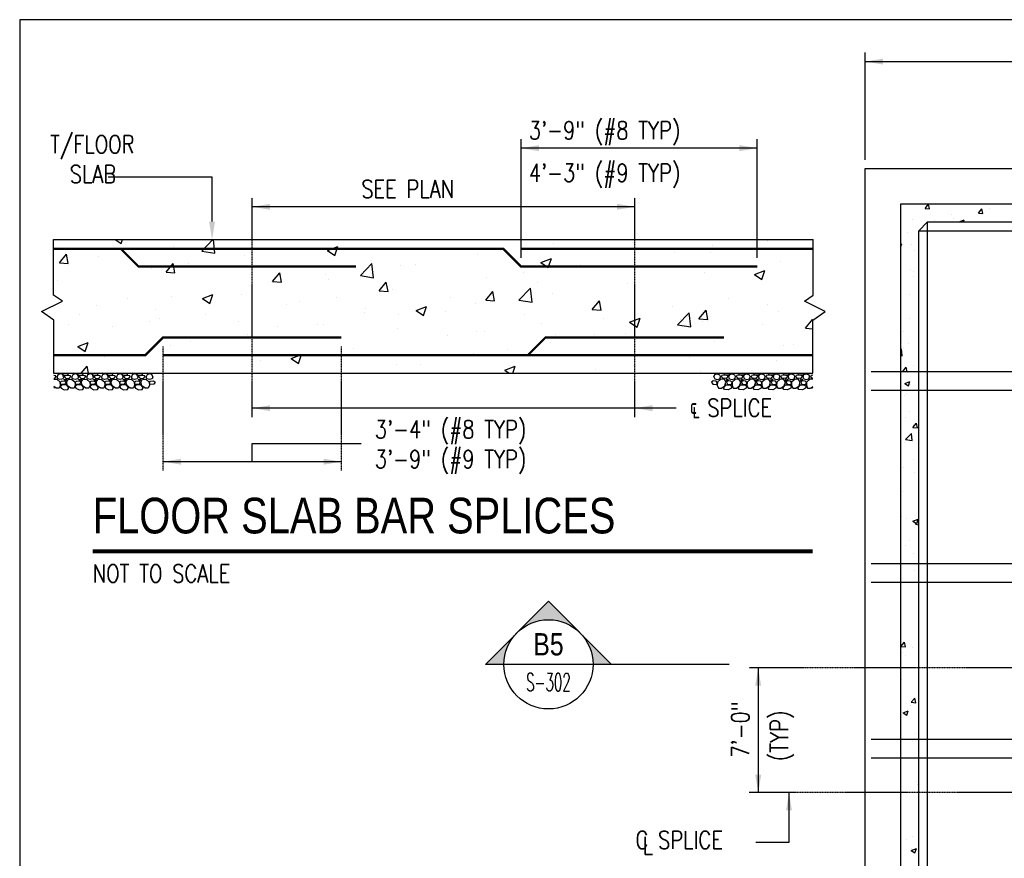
# Model space of a CAD drawing. Header units: inches. Extents: x -9715 to 32893, y -15613 to -1138.
# Tile 47 of 256: x 3448 to 4110, y -8143 to -7579. Entities that reach past the tile are written whole.
import ezdxf
from ezdxf.enums import TextEntityAlignment as Align

# ---------------------------------------------------------------- set-up
doc = ezdxf.new("R2010")
doc.units = ezdxf.units.IN
doc.header["$MEASUREMENT"] = 0
doc.linetypes.add('CENTER2', pattern=[1.125, 0.75, -0.125, 0.125, -0.125])
doc.linetypes.add('HIDDEN', pattern=[0.375, 0.25, -0.125])
doc.layers.get('0').update_dxf_attribs({"color": 252})
doc.layers.get('DEFPOINTS').update_dxf_attribs({"color": 11})
for name, color, linetype in [('A-Anno-Symb', 2, 'Continuous'), ('S-ANNO-DIMS', 2, 'Continuous'), ('S-ANNO-SYMB', 2, 'Continuous'), ('S-ANNO-TEXT', 2, 'Continuous'), ('S-FNDN', 7, 'Continuous'), ('S-FNDN-FTNG-REBAR', 5, 'Continuous'), ('S-FNDN-PATT', 8, 'Continuous')]:
    doc.layers.add(name, color=color, linetype=linetype)
doc.styles.add('125', font='romans.shx', dxfattribs={"width": 0.8, "height": 2})
doc.styles.add('FT', font='ROMANS.shx', dxfattribs={"width": 0.8, "height": 0.125})
doc.styles.add('ROMANS', font='ROMANS.shx', dxfattribs={"width": 0.8})
doc.styles.add('TITTEXTL', font='swiss.ttf', dxfattribs={"width": 0.8})
doc.styles.add('TT', font='swiss.ttf', dxfattribs={"width": 0.8, "height": 0.25})

# ---------------------------------------------------------------- blocks, each defined once
blk = doc.blocks.new('*X683')
at = {"color": 0}
for p, q in [((557.69, 1790), (558.29, 1788.6)), ((557.8, 1790), (558.4, 1791.4)), ((558.4, 1791.4), (560, 1791.9)), ((560, 1791.9), (561.6, 1791.3)), ((561.4, 1792.27), (562.89, 1792.19)), ((561.6, 1791.3), (562.2, 1790)), ((561.7, 1788.6), (562.2, 1790)), ((562.9, 1792.22), (562.96, 1792.27)), ((562.9, 1790), (563.2, 1790.8)), ((564, 1788.82), (562.9, 1790.02)), ((565.11, 1790.99), (563.21, 1790.79)), ((564.91, 1791.3), (564.35, 1792.27)), ((567.39, 1791.12), (564.89, 1791.32)), ((567.1, 1790.5), (565.1, 1791)), ((567.2, 1790), (566.3, 1789)), ((567.2, 1790), (567.1, 1790.5)), ((569.51, 1792.19), (567.41, 1791.09)), ((567.69, 1790), (568.29, 1788.6)), ((567.8, 1790), (568.4, 1791.4)), ((568.4, 1791.4), (570, 1791.9)), ((569.52, 1792.27), (569.5, 1792.2)), ((570, 1791.9), (571.6, 1791.3)), ((571.4, 1792.27), (572.89, 1792.19)), ((571.6, 1791.3), (572.2, 1790)), ((571.7, 1788.6), (572.2, 1790)), ((572.9, 1792.22), (572.96, 1792.27)), ((572.9, 1790), (573.2, 1790.8)), ((574, 1788.82), (572.9, 1790.02)), ((575.11, 1790.99), (573.21, 1790.79)), ((574.91, 1791.3), (574.35, 1792.27)), ((577.39, 1791.12), (574.89, 1791.32)), ((577.1, 1790.5), (575.1, 1791)), ((577.2, 1790), (576.3, 1789)), ((577.2, 1790), (577.1, 1790.5)), ((579.51, 1792.19), (577.41, 1791.09)), ((577.69, 1790), (578.29, 1788.6)), ((577.8, 1790), (578.4, 1791.4)), ((578.4, 1791.4), (580, 1791.9)), ((579.52, 1792.27), (579.5, 1792.2)), ((580, 1791.9), (581.6, 1791.3)), ((581.4, 1792.27), (582.89, 1792.19)), ((581.6, 1791.3), (582.2, 1790)), ((581.7, 1788.6), (582.2, 1790)), ((582.9, 1792.22), (582.96, 1792.27)), ((582.9, 1790), (583.2, 1790.8)), ((584, 1788.82), (582.9, 1790.02)), ((585.11, 1790.99), (583.21, 1790.79)), ((584.91, 1791.3), (584.35, 1792.27)), ((587.39, 1791.12), (584.89, 1791.32)), ((587.1, 1790.5), (585.1, 1791)), ((587.2, 1790), (586.3, 1789)), ((587.2, 1790), (587.1, 1790.5)), ((589.51, 1792.19), (587.41, 1791.09)), ((587.69, 1790), (588.29, 1788.6)), ((587.8, 1790), (588.4, 1791.4)), ((588.4, 1791.4), (590, 1791.9)), ((589.52, 1792.27), (589.5, 1792.2)), ((590, 1791.9), (591.6, 1791.3)), ((591.4, 1792.27), (592.89, 1792.19)), ((591.6, 1791.3), (592.2, 1790)), ((591.7, 1788.6), (592.2, 1790)), ((592.9, 1792.22), (592.96, 1792.27)), ((592.9, 1790), (593.2, 1790.8)), ((594, 1788.82), (592.9, 1790.02)), ((595.11, 1790.99), (593.21, 1790.79)), ((594.91, 1791.3), (594.35, 1792.27)), ((597.39, 1791.12), (594.89, 1791.32)), ((597.1, 1790.5), (595.1, 1791)), ((597.2, 1790), (596.3, 1789)), ((597.2, 1790), (597.1, 1790.5)), ((599.51, 1792.19), (597.41, 1791.09)), ((597.69, 1790), (598.29, 1788.6)), ((597.8, 1790), (598.4, 1791.4)), ((598.4, 1791.4), (600, 1791.9)), ((599.52, 1792.27), (599.5, 1792.2)), ((600, 1791.9), (601.6, 1791.3)), ((601.4, 1792.27), (602.89, 1792.19)), ((601.6, 1791.3), (602.2, 1790)), ((601.7, 1788.6), (602.2, 1790)), ((602.9, 1792.22), (602.96, 1792.27)), ((602.9, 1790), (603.2, 1790.8)), ((604, 1788.82), (602.9, 1790.02)), ((605.11, 1790.99), (603.21, 1790.79)), ((604.91, 1791.3), (604.35, 1792.27)), ((607.39, 1791.12), (604.89, 1791.32)), ((607.1, 1790.5), (605.1, 1791)), ((607.2, 1790), (606.3, 1789)), ((607.2, 1790), (607.1, 1790.5)), ((609.51, 1792.19), (607.41, 1791.09)), ((607.69, 1790), (608.29, 1788.6)), ((607.8, 1790), (608.4, 1791.4)), ((608.4, 1791.4), (610, 1791.9)), ((609.52, 1792.27), (609.5, 1792.2)), ((610, 1791.9), (611.6, 1791.3)), ((611.4, 1792.27), (612.89, 1792.19)), ((611.6, 1791.3), (612.2, 1790)), ((611.7, 1788.6), (612.2, 1790)), ((612.9, 1792.22), (612.96, 1792.27)), ((612.9, 1790), (613.2, 1790.8)), ((614, 1788.82), (612.9, 1790.02)), ((615.11, 1790.99), (613.21, 1790.79)), ((614.91, 1791.3), (614.35, 1792.27)), ((617.39, 1791.12), (614.89, 1791.32)), ((617.1, 1790.5), (615.1, 1791)), ((617.2, 1790), (616.3, 1789)), ((617.2, 1790), (617.1, 1790.5)), ((619.51, 1792.19), (617.41, 1791.09)), ((617.69, 1790), (618.29, 1788.6)), ((617.8, 1790), (618.4, 1791.4)), ((618.4, 1791.4), (620, 1791.9)), ((619.52, 1792.27), (619.5, 1792.2)), ((620, 1791.9), (621.6, 1791.3)), ((621.4, 1792.27), (622.89, 1792.19)), ((621.6, 1791.3), (622.2, 1790)), ((621.7, 1788.6), (622.2, 1790)), ((622.9, 1792.22), (622.96, 1792.27)), ((622.9, 1790), (623.2, 1790.8)), ((624, 1788.82), (622.9, 1790.02)), ((624.32, 1790.91), (623.21, 1790.79)), ((557.2, 1787.2), (556.2, 1786.2)), ((556.2, 1786.2), (557, 1785)), ((557, 1785), (559.5, 1784.7)), ((559.21, 1786.91), (557.21, 1787.21)), ((558.29, 1788.59), (559.99, 1788.09)), ((560.01, 1786.18), (559.21, 1786.88)), ((559.5, 1784.7), (560, 1785.6)), ((559.99, 1784.21), (560.79, 1782.31)), ((560.1, 1786.3), (560, 1784.2)), ((560, 1785.6), (560, 1786.2)), ((560.01, 1788.09), (561.71, 1788.59)), ((562.4, 1788.4), (560.1, 1786.3)), ((564.8, 1788.19), (562.4, 1788.39)), ((562.9, 1782.22), (565.1, 1783.92)), ((566.29, 1789.01), (563.99, 1788.81)), ((564.2, 1782.5), (566, 1784.5)), ((565.91, 1786.4), (564.81, 1788.2)), ((565.1, 1783.9), (565.9, 1786.4)), ((566.5, 1788.39), (565.8, 1788.09)), ((565.8, 1788.1), (566.2, 1787.1)), ((566, 1784.5), (568.6, 1784.5)), ((566.19, 1787.1), (567.69, 1788)), ((567.2, 1787.2), (566.2, 1786.2)), ((566.2, 1786.2), (567, 1785)), ((567.7, 1788), (566.5, 1788.4)), ((567, 1785), (569.5, 1784.7)), ((569.21, 1786.91), (567.21, 1787.21)), ((568.29, 1788.59), (569.99, 1788.09)), ((568.6, 1784.52), (569.9, 1783.62)), ((570.01, 1786.18), (569.21, 1786.88)), ((569.5, 1784.7), (570, 1785.6)), ((569.9, 1783.6), (569.5, 1782.2)), ((569.99, 1784.21), (570.79, 1782.31)), ((570.1, 1786.3), (570, 1784.2)), ((570, 1785.6), (570, 1786.2)), ((570.01, 1788.09), (571.71, 1788.59)), ((572.4, 1788.4), (570.1, 1786.3)), ((574.8, 1788.19), (572.4, 1788.39)), ((572.9, 1782.22), (575.1, 1783.92)), ((576.29, 1789.01), (573.99, 1788.81)), ((574.2, 1782.5), (576, 1784.5)), ((575.91, 1786.4), (574.81, 1788.2)), ((575.1, 1783.9), (575.9, 1786.4)), ((576.5, 1788.39), (575.8, 1788.09)), ((575.8, 1788.1), (576.2, 1787.1)), ((576, 1784.5), (578.6, 1784.5)), ((576.19, 1787.1), (577.69, 1788)), ((577.2, 1787.2), (576.2, 1786.2)), ((576.2, 1786.2), (577, 1785)), ((577.7, 1788), (576.5, 1788.4)), ((577, 1785), (579.5, 1784.7)), ((579.21, 1786.91), (577.21, 1787.21)), ((578.29, 1788.59), (579.99, 1788.09)), ((578.6, 1784.52), (579.9, 1783.62)), ((580.01, 1786.18), (579.21, 1786.88)), ((579.5, 1784.7), (580, 1785.6)), ((579.9, 1783.6), (579.5, 1782.2)), ((579.99, 1784.21), (580.79, 1782.31)), ((580.1, 1786.3), (580, 1784.2)), ((580, 1785.6), (580, 1786.2)), ((580.01, 1788.09), (581.71, 1788.59)), ((582.4, 1788.4), (580.1, 1786.3)), ((584.8, 1788.19), (582.4, 1788.39)), ((582.9, 1782.22), (585.1, 1783.92)), ((586.29, 1789.01), (583.99, 1788.81)), ((584.2, 1782.5), (586, 1784.5)), ((585.91, 1786.4), (584.81, 1788.2)), ((585.1, 1783.9), (585.9, 1786.4)), ((586.5, 1788.39), (585.8, 1788.09)), ((585.8, 1788.1), (586.2, 1787.1)), ((586, 1784.5), (588.6, 1784.5)), ((586.19, 1787.1), (587.69, 1788)), ((587.2, 1787.2), (586.2, 1786.2)), ((586.2, 1786.2), (587, 1785)), ((587.7, 1788), (586.5, 1788.4)), ((587, 1785), (589.5, 1784.7)), ((589.21, 1786.91), (587.21, 1787.21)), ((588.29, 1788.59), (589.99, 1788.09)), ((588.6, 1784.52), (589.9, 1783.62)), ((590.01, 1786.18), (589.21, 1786.88)), ((589.5, 1784.7), (590, 1785.6)), ((589.9, 1783.6), (589.5, 1782.2)), ((589.99, 1784.21), (590.79, 1782.31)), ((590.1, 1786.3), (590, 1784.2)), ((590, 1785.6), (590, 1786.2)), ((590.01, 1788.09), (591.71, 1788.59)), ((592.4, 1788.4), (590.1, 1786.3)), ((594.8, 1788.19), (592.4, 1788.39)), ((592.9, 1782.22), (595.1, 1783.92)), ((596.29, 1789.01), (593.99, 1788.81)), ((594.2, 1782.5), (596, 1784.5)), ((595.91, 1786.4), (594.81, 1788.2)), ((595.1, 1783.9), (595.9, 1786.4)), ((596.5, 1788.39), (595.8, 1788.09)), ((595.8, 1788.1), (596.2, 1787.1)), ((596, 1784.5), (598.6, 1784.5)), ((596.19, 1787.1), (597.69, 1788)), ((597.2, 1787.2), (596.2, 1786.2)), ((596.2, 1786.2), (597, 1785)), ((597.7, 1788), (596.5, 1788.4)), ((597, 1785), (599.5, 1784.7)), ((599.21, 1786.91), (597.21, 1787.21)), ((598.29, 1788.59), (599.99, 1788.09)), ((598.6, 1784.52), (599.9, 1783.62)), ((600.01, 1786.18), (599.21, 1786.88)), ((599.5, 1784.7), (600, 1785.6)), ((599.9, 1783.6), (599.5, 1782.2)), ((599.99, 1784.21), (600.79, 1782.31)), ((600.1, 1786.3), (600, 1784.2)), ((600, 1785.6), (600, 1786.2)), ((600.01, 1788.09), (601.71, 1788.59)), ((602.4, 1788.4), (600.1, 1786.3)), ((604.8, 1788.19), (602.4, 1788.39)), ((602.9, 1782.22), (605.1, 1783.92)), ((606.29, 1789.01), (603.99, 1788.81)), ((604.2, 1782.5), (606, 1784.5)), ((605.91, 1786.4), (604.81, 1788.2)), ((605.1, 1783.9), (605.9, 1786.4)), ((606.5, 1788.39), (605.8, 1788.09)), ((605.8, 1788.1), (606.2, 1787.1)), ((606, 1784.5), (608.6, 1784.5)), ((606.2, 1787.1), (607.7, 1788)), ((607.2, 1787.2), (606.2, 1786.2)), ((606.2, 1786.2), (607, 1785)), ((607.7, 1788), (606.5, 1788.4)), ((607, 1785), (609.5, 1784.7)), ((609.21, 1786.91), (607.21, 1787.21)), ((608.29, 1788.59), (609.99, 1788.09)), ((608.6, 1784.52), (609.9, 1783.62)), ((610.01, 1786.18), (609.21, 1786.88)), ((609.5, 1784.7), (610, 1785.6)), ((609.9, 1783.6), (609.5, 1782.2)), ((609.99, 1784.21), (610.79, 1782.31)), ((610.1, 1786.3), (610, 1784.2)), ((610, 1785.6), (610, 1786.2)), ((610.01, 1788.09), (611.71, 1788.59)), ((612.4, 1788.4), (610.1, 1786.3)), ((614.8, 1788.19), (612.4, 1788.39)), ((612.9, 1782.22), (615.1, 1783.92)), ((616.29, 1789.01), (613.99, 1788.81)), ((614.2, 1782.5), (616, 1784.5)), ((615.91, 1786.4), (614.81, 1788.2)), ((615.1, 1783.9), (615.9, 1786.4)), ((616.5, 1788.39), (615.8, 1788.09)), ((615.8, 1788.1), (616.2, 1787.1)), ((616, 1784.5), (618.6, 1784.5)), ((616.2, 1787.1), (617.7, 1788)), ((617.2, 1787.2), (616.2, 1786.2)), ((616.2, 1786.2), (617, 1785)), ((617.7, 1788), (616.5, 1788.4)), ((617, 1785), (619.5, 1784.7)), ((619.21, 1786.91), (617.21, 1787.21)), ((618.29, 1788.59), (619.99, 1788.09)), ((618.6, 1784.52), (619.9, 1783.62)), ((620.01, 1786.18), (619.21, 1786.88)), ((619.5, 1784.7), (620, 1785.6)), ((619.9, 1783.6), (619.5, 1782.2)), ((619.99, 1784.21), (620.79, 1782.31)), ((620.1, 1786.3), (620, 1784.2)), ((620, 1785.6), (620, 1786.2)), ((620.01, 1788.09), (621.71, 1788.59)), ((622.4, 1788.4), (620.1, 1786.3)), ((624.32, 1788.23), (622.4, 1788.39)), ((622.9, 1782.22), (624.32, 1783.32)), ((624.32, 1788.84), (623.99, 1788.81)), ((624.2, 1782.5), (624.32, 1782.63)), ((560.79, 1782.29), (562.89, 1782.19)), ((564.91, 1781.3), (564.21, 1782.5)), ((567.39, 1781.12), (564.89, 1781.32)), ((569.51, 1782.19), (567.41, 1781.09)), ((570.79, 1782.29), (572.89, 1782.19)), ((574.91, 1781.3), (574.21, 1782.5)), ((577.39, 1781.12), (574.89, 1781.32)), ((579.51, 1782.19), (577.41, 1781.09)), ((580.79, 1782.29), (582.89, 1782.19)), ((584.91, 1781.3), (584.21, 1782.5)), ((587.39, 1781.12), (584.89, 1781.32)), ((589.51, 1782.19), (587.41, 1781.09)), ((590.79, 1782.29), (592.89, 1782.19)), ((594.91, 1781.3), (594.21, 1782.5)), ((597.39, 1781.12), (594.89, 1781.32)), ((599.51, 1782.19), (597.41, 1781.09)), ((600.79, 1782.29), (602.89, 1782.19)), ((604.91, 1781.3), (604.21, 1782.5)), ((607.39, 1781.12), (604.89, 1781.32)), ((609.51, 1782.19), (607.41, 1781.09)), ((610.79, 1782.29), (612.89, 1782.19)), ((614.91, 1781.3), (614.21, 1782.5)), ((617.39, 1781.12), (614.89, 1781.32)), ((619.51, 1782.19), (617.41, 1781.09)), ((620.79, 1782.29), (622.89, 1782.19)), ((624.32, 1782.31), (624.21, 1782.5))]:
    blk.add_line(p, q, dxfattribs=at)
blk = doc.blocks.new('*X684')
at = {"color": 0}
for p, q in [((236.66, 1996.36), (240.79, 1993.58)), ((240.79, 1993.58), (241.72, 1996.36)), ((294.98, 1988.59), (302.43, 1996.36)), ((303.87, 1987.21), (302.81, 1996.36)), ((675.77, 1995.79), (675.77, 1995.79)), ((276.05, 1991.42), (276.05, 1991.42)), ((294.98, 1988.59), (303.87, 1987.21)), ((379.53, 1988.92), (386.53, 1991.61)), ((379.53, 1988.92), (384.5, 1985.57)), ((384.5, 1985.57), (386.53, 1991.61)), ((387.04, 1993.76), (387.04, 1993.76)), ((496.99, 1989.53), (496.99, 1989.53)), ((531.91, 1993.61), (531.91, 1993.61)), ((585.03, 1994.54), (585.03, 1994.54)), ((637.9, 1990.8), (637.9, 1990.8)), ((638.41, 1992.29), (638.41, 1992.29)), ((691.8, 1990.03), (691.8, 1990.03)), ((199.18, 1980.72), (204, 1986.46)), ((205.16, 1980.19), (204, 1986.46)), ((225.54, 1985.01), (225.54, 1985.01)), ((323.89, 1985.44), (323.89, 1985.44)), ((480.56, 1986.56), (480.56, 1986.56)), ((523.24, 1980.91), (530.24, 1983.6)), ((528.21, 1977.56), (530.24, 1983.6)), ((612.86, 1987.51), (612.86, 1987.51)), ((637.59, 1987.6), (637.59, 1987.6)), ((199.18, 1980.72), (205.16, 1980.19)), ((260.98, 1977.16), (260.98, 1977.16)), ((270.91, 1974.44), (275.73, 1980.19)), ((276.88, 1973.92), (275.73, 1980.19)), ((286.02, 1980.46), (286.02, 1980.46)), ((401.7, 1972.04), (409.49, 1980.15)), ((410.6, 1970.66), (409.49, 1980.15)), ((428.62, 1979.07), (428.62, 1979.07)), ((438.67, 1979.52), (438.67, 1979.52)), ((523.24, 1980.91), (528.21, 1977.56)), ((549.71, 1979.19), (549.71, 1979.19)), ((579.27, 1977.59), (579.27, 1977.59)), ((666.95, 1972.91), (673.95, 1975.59)), ((671.93, 1969.55), (673.95, 1975.59)), ((684.48, 1981.26), (684.48, 1981.26)), ((197.83, 1968.85), (197.83, 1968.85)), ((270.91, 1974.44), (276.88, 1973.92)), ((342.63, 1968.17), (347.45, 1973.91)), ((342.63, 1968.17), (348.61, 1967.64)), ((348.61, 1967.64), (347.45, 1973.91)), ((378.11, 1972.67), (378.11, 1972.67)), ((380.35, 1969.51), (380.35, 1969.51)), ((401.7, 1972.04), (410.6, 1970.66)), ((486.8, 1970.91), (486.8, 1970.91)), ((511.83, 1974.21), (511.83, 1974.21)), ((633.14, 1974.22), (633.14, 1974.22)), ((666.95, 1972.91), (671.93, 1969.55)), ((326.77, 1965.62), (326.77, 1965.62)), ((414.36, 1961.89), (419.18, 1967.64)), ((414.36, 1961.89), (420.33, 1961.37)), ((420.34, 1961.37), (419.18, 1967.64)), ((423.64, 1962.6), (423.64, 1962.6)), ((508.43, 1955.48), (516.22, 1963.6)), ((517.32, 1954.1), (516.22, 1963.6)), ((520.95, 1967.57), (520.95, 1967.57)), ((581.2, 1966.72), (581.2, 1966.72)), ((245.26, 1956.98), (245.26, 1956.98)), ((274.83, 1958.13), (274.83, 1958.13)), ((295.5, 1956.67), (302.51, 1959.36)), ((295.5, 1956.67), (300.48, 1953.31)), ((300.48, 1953.31), (302.51, 1959.36)), ((322.03, 1959.5), (322.03, 1959.5)), ((385.77, 1957.61), (385.77, 1957.61)), ((462.63, 1957.56), (462.63, 1957.56)), ((486.08, 1955.62), (490.9, 1961.36)), ((486.08, 1955.62), (492.06, 1955.09)), ((492.06, 1955.09), (490.91, 1961.36)), ((508.43, 1955.48), (517.32, 1954.11)), ((530.69, 1960.32), (530.69, 1960.32)), ((557.81, 1949.34), (562.63, 1955.09)), ((563.79, 1948.82), (562.63, 1955.09)), ((649.46, 1956.35), (649.46, 1956.35)), ((224.32, 1951.72), (224.32, 1951.72)), ((263.72, 1949.49), (263.72, 1949.49)), ((298.65, 1954.72), (298.65, 1954.72)), ((352.03, 1952.47), (352.03, 1952.47)), ((360.74, 1954.32), (360.74, 1954.32)), ((405.41, 1950.21), (405.41, 1950.21)), ((439.22, 1948.66), (446.22, 1951.35)), ((439.22, 1948.66), (444.19, 1945.31)), ((444.19, 1945.31), (446.22, 1951.35)), ((479.35, 1953.28), (479.35, 1953.28)), ((557.81, 1949.34), (563.79, 1948.82)), ((611.59, 1951.36), (611.59, 1951.36)), ((629.54, 1943.07), (634.36, 1948.81)), ((635.51, 1942.54), (634.36, 1948.81)), ((675.78, 1952.6), (675.78, 1952.6)), ((212.97, 1945.8), (212.97, 1945.8)), ((266.35, 1943.54), (266.35, 1943.54)), ((297.58, 1946), (297.58, 1946)), ((404.31, 1947.55), (404.31, 1947.55)), ((427.41, 1945.78), (427.41, 1945.78)), ((458.79, 1947.96), (458.79, 1947.96)), ((512.18, 1945.7), (512.18, 1945.7)), ((565.56, 1943.44), (565.56, 1943.44)), ((582.93, 1940.65), (589.93, 1943.34)), ((586.55, 1948.07), (586.55, 1948.07)), ((587.9, 1937.3), (589.93, 1943.34)), ((615.15, 1938.93), (622.94, 1947.05)), ((617.46, 1942.59), (617.46, 1942.59)), ((624.05, 1937.55), (622.94, 1947.05)), ((629.54, 1943.07), (635.51, 1942.54)), ((683.27, 1947.97), (683.27, 1947.97)), ((701.26, 1936.79), (706.08, 1942.54)), ((706.2, 1941.91), (706.08, 1942.54)), ((205.4, 1939.48), (205.4, 1939.48)), ((234.67, 1937.72), (234.67, 1937.72)), ((259.71, 1941.01), (259.71, 1941.01)), ((319.73, 1941.29), (319.73, 1941.29)), ((346, 1937.54), (346, 1937.54)), ((373.11, 1939.03), (373.11, 1939.03)), ((376.9, 1939.38), (376.9, 1939.38)), ((426.5, 1936.78), (426.5, 1936.78)), ((523.4, 1939.75), (523.4, 1939.75)), ((582.93, 1940.65), (587.9, 1937.3)), ((615.15, 1938.93), (624.04, 1937.55)), ((618.94, 1941.19), (618.94, 1941.19)), ((631.92, 1940.93), (631.92, 1940.93)), ((672.32, 1938.93), (672.32, 1938.93)), ((701.26, 1936.79), (706.2, 1936.36)), ((325.55, 1932.34), (325.55, 1932.34)), ((460.49, 1931.47), (460.49, 1931.47)), ((479.88, 1934.52), (479.88, 1934.52)), ((485.53, 1934.77), (485.53, 1934.77)), ((533.26, 1932.27), (533.26, 1932.27)), ((559.14, 1932.58), (559.14, 1932.58)), ((579.98, 1933.43), (579.98, 1933.43)), ((586.64, 1930.01), (586.64, 1930.01)), ((211.48, 1924.42), (218.48, 1927.1)), ((211.48, 1924.42), (216.46, 1921.06)), ((216.46, 1921.06), (218.48, 1927.1)), ((273.61, 1924.84), (273.61, 1924.84)), ((287.68, 1927.53), (287.68, 1927.53)), ((397.34, 1923.16), (397.34, 1923.16)), ((500.82, 1922.57), (500.82, 1922.57)), ((529.47, 1927.03), (529.47, 1927.03)), ((640.02, 1927.76), (640.02, 1927.76)), ((686.31, 1925.22), (686.31, 1925.22)), ((693.41, 1925.5), (693.41, 1925.5)), ((223.1, 1918.44), (223.1, 1918.44)), ((229.36, 1917.52), (229.36, 1917.52)), ((355.19, 1916.41), (362.2, 1919.1)), ((355.19, 1916.41), (360.17, 1913.05)), ((359.46, 1918.17), (359.46, 1918.17)), ((360.17, 1913.05), (362.2, 1919.1)), ((478.13, 1919.99), (478.13, 1919.99)), ((623.15, 1916.91), (623.15, 1916.91)), ((213.78, 1906.36), (217.88, 1911.24)), ((218.78, 1906.36), (217.88, 1911.24)), ((334.43, 1914.87), (334.43, 1914.87)), ((426.19, 1912.49), (426.19, 1912.49)), ((442.51, 1912.56), (442.51, 1912.56)), ((498.91, 1908.4), (505.91, 1911.09)), ((504.32, 1906.36), (505.91, 1911.09)), ((560.25, 1908.63), (560.25, 1908.63)), ((585.28, 1911.92), (585.28, 1911.92)), ((682.05, 1914.68), (682.05, 1914.68)), ((271.27, 1906.56), (271.27, 1906.56)), ((498.91, 1908.4), (501.93, 1906.36)), ((630.71, 1907.64), (630.71, 1907.64))]:
    blk.add_line(p, q, dxfattribs=at)
blk = doc.blocks.new('*X687')
at = {"color": 0}
for p, q in [((794.98, 2002.6), (797.39, 2005.47)), ((794.98, 2002.6), (797.96, 2002.34)), ((797.97, 2002.33), (797.39, 2005.47)), ((830.84, 1999.46), (833.25, 2002.33)), ((833.83, 1999.2), (833.25, 2002.33)), ((838.28, 2002.2), (838.28, 2002.2)), ((786.64, 1994.93), (786.64, 1994.93)), ((812.6, 1998.68), (812.6, 1998.68)), ((813.84, 1995.98), (813.84, 1995.98)), ((817.83, 1993.65), (821.33, 1995)), ((820.86, 1993.59), (821.33, 1995)), ((830.84, 1999.46), (833.83, 1999.2)), ((832.77, 1998.47), (832.77, 1998.47)), ((801.32, 1994.33), (801.32, 1994.33)), ((817.83, 1993.65), (817.93, 1993.59)), ((783.23, 1986.52), (783.23, 1986.52)), ((778.69, 1978.63), (779.32, 1978.87)), ((778.69, 1977), (779.32, 1978.87)), ((786.03, 1978.28), (786.03, 1978.28)), ((788.16, 1974.61), (788.16, 1974.61)), ((785.42, 1961.64), (785.42, 1961.64)), ((787.41, 1960.29), (787.41, 1960.29)), ((787.53, 1956.54), (787.53, 1956.54)), ((784.81, 1944.99), (784.81, 1944.99)), ((784.2, 1928.35), (784.2, 1928.35)), ((790.24, 1934.42), (790.24, 1934.42)), ((780.16, 1919.59), (780.16, 1919.59)), ((780.29, 1909.01), (780.29, 1909.01)), ((783.6, 1911.7), (783.6, 1911.7)), ((778.69, 1907.71), (779.13, 1908.16)), ((778.69, 1903.57), (779.68, 1903.41)), ((779.68, 1903.41), (779.13, 1908.16)), ((779.93, 1892.91), (782.34, 1895.78)), ((782.92, 1892.64), (782.34, 1895.78)), ((787.26, 1896.97), (787.26, 1896.97)), ((779.93, 1892.91), (782.91, 1892.64)), ((782.99, 1895.06), (782.99, 1895.06)), ((781.33, 1884.88), (784.83, 1886.23)), ((781.33, 1884.88), (783.82, 1883.2)), ((783.82, 1883.2), (784.84, 1886.22)), ((785.43, 1884.3), (785.43, 1884.3)), ((781.09, 1876.74), (781.09, 1876.74)), ((782.38, 1878.42), (782.38, 1878.42)), ((784.79, 1866.23), (784.79, 1866.23)), ((781.77, 1861.77), (781.77, 1861.77)), ((786.86, 1855.3), (789.27, 1858.17)), ((787.3, 1856.91), (787.3, 1856.91)), ((789.85, 1855.03), (789.27, 1858.17)), ((781.87, 1847.12), (785.76, 1851.18)), ((786.31, 1846.43), (785.76, 1851.18)), ((786.86, 1855.3), (789.85, 1855.03)), ((790.57, 1849), (790.57, 1849)), ((781.16, 1845.13), (781.16, 1845.13)), ((781.87, 1847.12), (786.31, 1846.43)), ((787.11, 1833.66), (787.11, 1833.66)), ((780.56, 1828.48), (780.56, 1828.48)), ((788.1, 1824.65), (788.1, 1824.65)), ((779.95, 1811.84), (779.95, 1811.84)), ((779.34, 1795.19), (779.34, 1795.19)), ((782.69, 1794), (782.69, 1794)), ((786.85, 1792.24), (790.35, 1793.58)), ((786.85, 1792.24), (789.33, 1790.56)), ((788.49, 1790.14), (790.69, 1792.43)), ((788.49, 1790.14), (790.69, 1789.8)), ((789.34, 1790.56), (790.35, 1793.58)), ((778.73, 1778.55), (778.73, 1778.55)), ((782.06, 1775.93), (782.06, 1775.93)), ((784.57, 1779.27), (784.57, 1779.27)), ((786.97, 1770.34), (786.97, 1770.34)), ((787.84, 1758.7), (787.84, 1758.7)), ((778.75, 1708), (781.16, 1710.87)), ((781.74, 1707.73), (781.16, 1710.87)), ((778.75, 1708), (781.74, 1707.73)), ((779.96, 1703.7), (779.96, 1703.7)), ((786.82, 1707.03), (786.82, 1707.03)), ((781.62, 1701.76), (781.62, 1701.76)), ((779.32, 1685.62), (779.32, 1685.62)), ((785.69, 1670.39), (788.1, 1673.26)), ((785.69, 1670.39), (788.68, 1670.12)), ((788.68, 1670.12), (788.1, 1673.26)), ((780.19, 1663.33), (783.7, 1664.68)), ((780.19, 1663.33), (782.68, 1661.65)), ((782.43, 1669.5), (782.43, 1669.5)), ((782.68, 1661.65), (783.7, 1664.68)), ((785.1, 1668.39), (785.1, 1668.39)), ((786.67, 1643.71), (786.67, 1643.71)), ((788.63, 1649.67), (788.63, 1649.67)), ((790.37, 1633.11), (790.37, 1633.11)), ((778.89, 1624.12), (778.89, 1624.12)), ((789.44, 1617.4), (789.44, 1617.4)), ((789.74, 1615.04), (789.74, 1615.04)), ((782.37, 1578.09), (782.37, 1578.09)), ((786.52, 1580.4), (786.52, 1580.4)), ((785.71, 1570.69), (789.21, 1572.03)), ((785.71, 1570.69), (788.2, 1569.01)), ((785.9, 1572.03), (785.9, 1572.03)), ((788.2, 1569.01), (789.21, 1572.03))]:
    blk.add_line(p, q, dxfattribs=at)
blk = doc.blocks.new('SECTION_INFO')
at = {"style": 'TT', "width": 0.8}
blk.add_attdef('SECTION_TITLE', text='', height=0.25, dxfattribs=at).set_placement((0, 0.375), align=Align.TOP_LEFT)
at = {"style": 'FT', "width": 0.8}
blk.add_attdef('SCALE', (0, -0.21875), '', height=0.125, dxfattribs=at)
blk = doc.blocks.new('NAVFAC_Anno_Arrow_A1')
at = {"linetype": 'ByBlock', "lineweight": -2}
h = blk.add_hatch(color=0, dxfattribs=at)
h.paths.add_polyline_path([(-1.768, 1.768), (-3.536, 0), (-2.5, 0, -0.198912)])
h.paths.add_polyline_path([(0, 3.536), (-1.768, 1.768, -0.414214), (1.768, 1.768)])
h.paths.add_polyline_path([(2.373, 1.162), (2.245, 1.1, -0.114349), (2.5, 0), (3.536, 0)])
h.paths.add_polyline_path([(1.768, 1.768, -0.082683), (2.245, 1.1), (2.373, 1.162)])
at = {"color": 0, "linetype": 'ByBlock', "lineweight": -2}
blk.add_lwpolyline([(-2.5, 0), (-3.536, 0), (0, 3.536), (3.536, 0), (2.5, 0)], dxfattribs=at)
blk = doc.blocks.new('Anno_Section_A2')
at = {"color": 0, "linetype": 'ByBlock', "lineweight": -2}
blk.add_line((2.5, 0), (-2.5, 0), dxfattribs=at)
blk.add_circle((0, 0), 2.5, dxfattribs=at)
at = {"color": 0, "linetype": 'ByBlock', "lineweight": -2, "style": 'ROMANS', "width": 0.8}
blk.add_attdef('NUMBER', text='', height=1, dxfattribs=at).set_placement((0, 0.5), align=Align.CENTER)
blk.add_attdef('SHEET', text='', height=0.75, dxfattribs=at).set_placement((0, -0.5), align=Align.TOP_CENTER)

msp = doc.modelspace()

# ---------------------------------------------------------------- linework, layer by layer
at = {"layer": 'A-Anno-Symb'}
msp.add_lwpolyline([(3925.1154, -8012.44505), (3833.44927, -8012.44505)], dxfattribs=at)
at = {"layer": 'DEFPOINTS'}
msp.add_lwpolyline([(3447.57573, -9546.81484), (6573.42378, -9546.81484), (6573.42378, -7578.81484), (3447.57573, -7578.81484)], close=True, dxfattribs=at)
at = {"layer": 'S-ANNO-DIMS'}
for p, q in [((4016.60844, -7672.97521), (4016.60844, -7600.97521)), ((4016.60844, -7606.97521), (4521.60844, -7606.97521)), ((3784.98672, -7738.898), (3784.98672, -7659.24397)), ((3943.99991, -7738.898), (3943.99991, -7659.24397)), ((3943.99991, -7665.24397), (3784.98672, -7665.24397)), ((3861.48672, -7704.67234), (3604.08298, -7704.67234))]:
    msp.add_line(p, q, dxfattribs=at)
at = {"layer": 'S-ANNO-DIMS', "color": 1, "linetype": 'CENTER2'}
for p, q in [((3604.08298, -7846.12169), (3604.08298, -7698.67234)), ((3861.48672, -7846.12169), (3861.48672, -7698.67234)), ((3544.08298, -7882.12169), (3544.08298, -7798.5282)), ((3664.08298, -7882.12169), (3664.08298, -7798.5282)), ((4621.50163, -8014.7539), (3938.60844, -8014.7539)), ((4233.39258, -8098.7539), (3938.60844, -8098.7539))]:
    msp.add_line(p, q, dxfattribs=at)
at = {"layer": 'S-ANNO-DIMS'}
for points in [[(4028.60844, -7608.97521), (4028.60844, -7604.97521), (4016.60844, -7606.97521)], [(3796.98672, -7663.24397), (3796.98672, -7667.24397), (3784.98672, -7665.24397)], [(3931.99991, -7667.24397), (3931.99991, -7663.24397), (3943.99991, -7665.24397)]]:
    msp.add_solid(points, dxfattribs=at)
at = {"layer": 'S-ANNO-TEXT'}
for p, q in [((3577.07431, -7684.74492), (3507.22863, -7684.74492)), ((3577.07431, -7714.66579), (3577.07431, -7684.74492)), ((3889.46048, -7840.12169), (3604.08298, -7840.12169)), ((3604.08298, -7863.95073), (3677.36251, -7863.95073)), ((3604.08298, -7876.12169), (3604.08298, -7863.95073)), ((3664.08298, -7876.12169), (3544.08298, -7876.12169)), ((3944.60844, -8014.7539), (3944.60844, -8098.7539)), ((3965.31609, -8098.7539), (3965.31609, -8132.24263)), ((3965.31609, -8132.24263), (3942.96896, -8132.24263))]:
    msp.add_line(p, q, dxfattribs=at)
at = {"layer": 'S-ANNO-TEXT', "const_width": 2.688}
msp.add_lwpolyline([(3496.75837, -7936.37444), (3981.34234, -7936.37444)], dxfattribs=at)
at = {"layer": 'S-ANNO-TEXT'}
for points in [[(3616.08298, -7702.67234), (3616.08298, -7706.67234), (3604.08298, -7704.67234)], [(3849.48672, -7706.67234), (3849.48672, -7702.67234), (3861.48672, -7704.67234)], [(3575.07431, -7714.66579), (3579.07431, -7714.66579), (3577.07431, -7726.66579)], [(3616.08298, -7838.12169), (3616.08298, -7842.12169), (3604.08298, -7840.12169)], [(3873.48672, -7838.12169), (3873.48672, -7842.12169), (3861.48672, -7840.12169)], [(3556.08298, -7874.12169), (3556.08298, -7878.12169), (3544.08298, -7876.12169)], [(3652.08298, -7878.12169), (3652.08298, -7874.12169), (3664.08298, -7876.12169)], [(3946.60844, -8026.7539), (3942.60844, -8026.7539), (3944.60844, -8014.7539)], [(3942.60844, -8086.7539), (3946.60844, -8086.7539), (3944.60844, -8098.7539)], [(3963.31609, -8110.7539), (3967.31609, -8110.7539), (3965.31609, -8098.7539)]]:
    msp.add_solid(points, dxfattribs=at)
at = {"layer": 'S-FNDN', "color": 3}
for p, q in [((4016.60844, -8282.7539), (4016.60844, -7678.97521)), ((4016.60844, -7678.97521), (5994.60844, -7678.97521)), ((4040.60844, -7702.7539), (5968.60844, -7702.7539)), ((4040.60844, -8282.7539), (4040.60844, -7702.7539)), ((4052.60844, -7720.7539), (4058.60844, -7714.7539)), ((4058.60844, -8314.7539), (4058.60844, -7714.7539)), ((4052.60844, -8314.7539), (4052.60844, -7720.7539)), ((4052.60844, -7720.7539), (5956.60844, -7720.7539))]:
    msp.add_line(p, q, dxfattribs=at)
at = {"layer": 'S-FNDN', "color": 2}
for p, q in [((3470.28231, -7726.66579), (3981.65578, -7726.66579)), ((3470.28231, -7816.66579), (3981.34234, -7816.66579))]:
    msp.add_line(p, q, dxfattribs=at)
at = {"layer": 'S-FNDN', "color": 3}
msp.add_lwpolyline([(4058.60844, -7714.7539), (5950.60844, -7714.7539), (5956.60844, -7720.7539), (5956.60844, -8314.7539)], dxfattribs=at)
at = {"layer": 'S-FNDN', "color": 2}
for points in [[(3470.59574, -7816.66579), (3470.59574, -7781.0354), (3462.28231, -7775.16579), (3476.28231, -7768.16579), (3470.28231, -7764.16579), (3470.28231, -7726.66579)], [(3981.34234, -7816.66579), (3981.34234, -7781.0354), (3989.65578, -7775.16579), (3975.65578, -7768.16579), (3981.65578, -7764.16579), (3981.65578, -7726.66579)]]:
    msp.add_lwpolyline(points, dxfattribs=at)
at = {"layer": 'S-FNDN-FTNG-REBAR', "color": 5, "const_width": 1.5}
for points in [[(3943.99991, -7744.898), (3784.98672, -7744.898), (3773.06787, -7732.97915), (3470.28231, -7732.97915)], [(3981.65578, -7732.898), (3784.98672, -7732.898)], [(3664.08298, -7792.5282), (3544.08298, -7792.5282), (3532.20842, -7804.40277), (3470.59574, -7804.40277)], [(3981.34234, -7804.5282), (3544.08298, -7804.5282)]]:
    msp.add_lwpolyline(points, dxfattribs=at)
at = {"layer": 'S-FNDN-FTNG-REBAR', "color": 5, "linetype": 'HIDDEN', "const_width": 1.5}
for points in [[(3673.8759, -7744.898), (3527.58298, -7744.898), (3515.66413, -7732.97915)], [(3921.48672, -7792.5282), (3801.48672, -7792.5282), (3789.61215, -7804.40277)]]:
    msp.add_lwpolyline(points, dxfattribs=at)
at = {"layer": 'S-FNDN-FTNG-REBAR', "color": 5}
for points in [[(4020.60844, -7815.4678), (4264.52616, -7815.4678), (4270.60844, -7809.38551), (4310.60844, -7809.38551)], [(4020.60844, -7827.96011), (4317.99003, -7827.96011), (4324.60844, -7821.3417), (4364.60844, -7821.3417)], [(4020.60844, -7944.60764), (4259.02616, -7944.60764), (4265.10844, -7938.52536), (4316.10844, -7938.52536)], [(4020.60844, -7957.09996), (4534.49003, -7957.09996), (4541.10844, -7950.48155), (4592.10844, -7950.48155)], [(4020.60844, -8062.7421), (4361.02616, -8062.7421), (4367.10844, -8056.65981), (4412.10844, -8056.65981)], [(4020.60844, -8075.23441), (4438.49003, -8075.23441), (4445.10844, -8068.616), (4490.10844, -8068.616)]]:
    msp.add_lwpolyline(points, dxfattribs=at)

# ---------------------------------------------------------------- block references
at = {"layer": 'A-Anno-Symb', "xscale": 12, "yscale": 12, "zscale": 12}
msp.add_blockref('NAVFAC_Anno_Arrow_A1', (3803.44927, -8012.44505), dxfattribs=at)
at = {"layer": 'S-ANNO-SYMB'}
ref = msp.add_blockref('Anno_Section_A2', (3803.44927, -8012.44505), dxfattribs=dict(at, xscale=12, yscale=12, zscale=11.99999999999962))
ref.add_attrib('NUMBER', 'B5', dxfattribs={"layer": '0', "color": 0, "linetype": 'ByBlock', "lineweight": -2, "height": 15, "style": 'TITTEXTL', "width": 0.796875}).set_placement((3803.44927, -8006.44505, 250), align=Align.CENTER)
ref.add_attrib('SHEET', 'S-302', dxfattribs={"layer": '0', "color": 0, "linetype": 'ByBlock', "lineweight": -2, "height": 12, "style": 'ROMANS', "width": 0.55}).set_placement((3803.44927, -8018.44505, 250), align=Align.TOP_CENTER)
at = {"layer": 'S-ANNO-TEXT', "xscale": 96, "yscale": 96, "zscale": 96}
msp.add_blockref('SECTION_INFO', (3496.75837, -7936.37444), dxfattribs=at).add_auto_attribs({'SECTION_TITLE': 'FLOOR SLAB BAR SPLICES', 'SCALE': 'NOT TO SCALE'})
at = {"layer": 'S-FNDN-PATT', "color": 1}
for name, p in [('*X687', (3261.91403, -9708.34107)), ('*X684', (3275.14354, -9723.02313)), ('*X683', (3357.01861, -9608.93156))]:
    msp.add_blockref(name, p, dxfattribs=at)
at = {"layer": 'S-FNDN-PATT', "color": 1, "xscale": -1}
msp.add_blockref('*X683', (4094.91947, -9608.93156), dxfattribs=at)

# ---------------------------------------------------------------- texts
at = {"layer": 'S-ANNO-DIMS', "style": '125', "width": 0.8}
for s, p in [('3\'-9" (#8 TYP)', (3790.24267, -7659.24397)), ('4\'-3" (#9 TYP)', (3790.24267, -7687.83916)), ('SEE PLAN', (3677.46816, -7698.67234))]:
    msp.add_text(s, height=12, dxfattribs=at).set_placement(p)
at = {"layer": 'S-ANNO-TEXT', "style": '125', "width": 0.8}
for s, p in [('℄ SPLICE', (3898.65232, -7845.83365)), ('C SPLICE', (3862.02645, -8136.56287)), ('L', (3866.97713, -8140.376))]:
    msp.add_text(s, height=12, dxfattribs=at).set_placement(p)
for s, p in [('7\'-0"', (3938.60844, -8075.24879)), ('(TYP)', (3964.67262, -8077.63912))]:
    msp.add_text(s, height=12, rotation=90, dxfattribs=at).set_placement(p)
at = {"layer": 'S-ANNO-TEXT', "char_height": 12, "attachment_point": 1, "style": '125'}
for s, insert, width in [('T/FLOOR   SLAB', (3468.05822, -7656.65365), 65.3142857), ('3\'-4" (#8 TYP) 3\'-9" (#9 TYP)', (3686.5697, -7848.36516), 151.3260807)]:
    msp.add_mtext(s, dxfattribs=dict(at, insert=insert, width=width))

doc.saveas('drawing.dxf')
